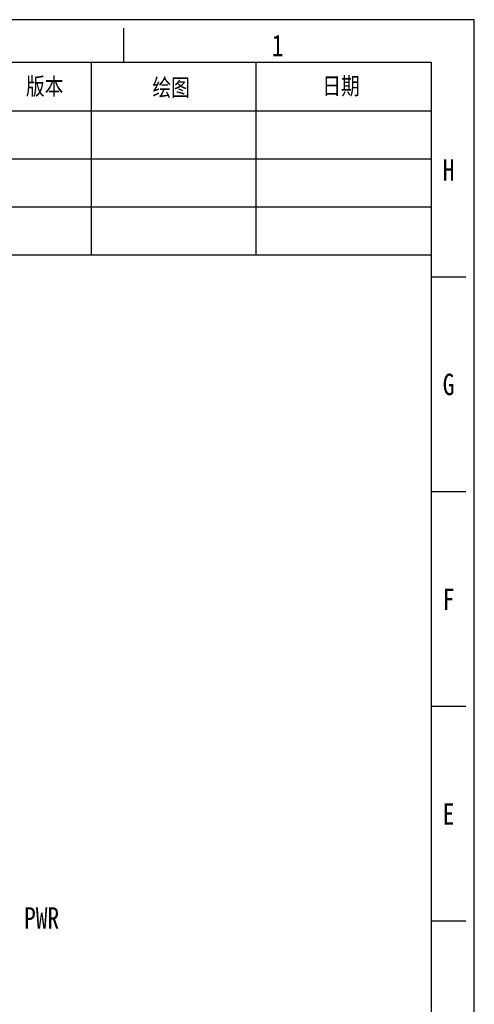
# Model space of a CAD drawing. Header units: inches. Extents: x 2658 to 3015, y -2152 to -1900.
# Tile 30 of 30: x 2951 to 3015, y -2038 to -1900. Entities that reach past the tile are written whole.
import ezdxf

# ---------------------------------------------------------------- set-up
doc = ezdxf.new("R2010")
doc.units = ezdxf.units.IN
doc.header["$LTSCALE"] = 0.64311
doc.header["$MEASUREMENT"] = 0
doc.layers.get('0').update_dxf_attribs({"linetype": 'CONTINUOUS'})
doc.layers.add('图框', color=7, linetype='CONTINUOUS')
doc.layers.add('技术要求', color=4, linetype='CONTINUOUS', lineweight=15)
doc.styles.get("Standard").update_dxf_attribs({"font": 'txt', "width": 0.8})

msp = doc.modelspace()

# ---------------------------------------------------------------- linework, layer by layer
at = {"color": 7, "linetype": 'Continuous'}
for p, q in [((2961.257, -1906.056), (2961.257, -1932.936)), ((2984.297, -1906.056), (2984.297, -1932.936)), ((2883.261, -1912.776), (3008.873, -1912.776)), ((2883.261, -1919.496), (3008.873, -1919.496)), ((2883.261, -1926.216), (3008.873, -1926.216)), ((2883.261, -1932.936), (3008.873, -1932.936))]:
    msp.add_line(p, q, dxfattribs=at)
at = {"layer": '图框'}
for p, q in [((3014.873, -1900.056), (2658.472, -1900.056)), ((3014.873, -2152.117), (3014.873, -1900.056)), ((2965.823, -1901.256), (2965.823, -1906.056)), ((3008.873, -1906.056), (2664.472, -1906.056)), ((3008.873, -2146.057), (3008.873, -1906.056)), ((3013.673, -1936.056), (3008.873, -1936.056)), ((3013.673, -1966.056), (3008.873, -1966.056)), ((3013.673, -1996.056), (3008.873, -1996.056)), ((3013.673, -2026.056), (3008.873, -2026.056))]:
    msp.add_line(p, q, dxfattribs=at)

# ---------------------------------------------------------------- texts
at = {"color": 0, "lineweight": 30, "insert": (2951.902, -2024.093), "char_height": 3, "width": 7.69002, "attachment_point": 1}
msp.add_mtext('PWR', dxfattribs=at)
at = {"layer": '图框', "char_height": 3, "width": 2.40001, "attachment_point": 5}
for s, insert in [('1', (2987.348, -1903.656)), ('H', (3011.273, -1921.056)), ('G', (3011.273, -1951.056)), ('F', (3011.273, -1981.056)), ('E', (3011.273, -2011.056))]:
    msp.add_mtext(s, dxfattribs=dict(at, insert=insert))
at = {"layer": '技术要求', "color": 4, "char_height": 2.4, "attachment_point": 5}
for s, insert, width in [('{\\fSimSun|b0|i0|c134|p2;版本}', (2954.774, -1909.502), 8.75216), ('{\\fSimSun|b0|i0|c134|p2;绘图}', (2972.471, -1909.666), 19.11362), ('{\\fSimSun|b0|i0|c134|p2;日期}', (2996.24, -1909.455), 10.95201)]:
    msp.add_mtext(s, dxfattribs=dict(at, insert=insert, width=width))

doc.saveas('drawing.dxf')
